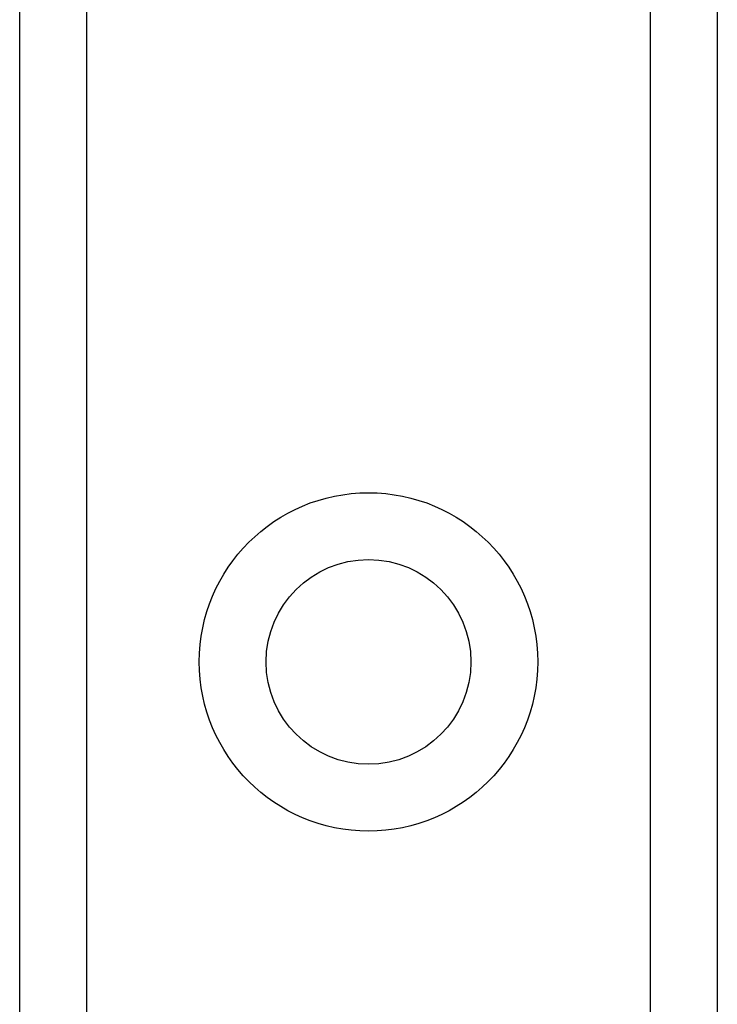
# Model space of a CAD drawing. Header units: inches. Extents: x 6 to 171, y 11 to 89.
# Tile 66 of 113: x 7.659 to 8.221, y 64.857 to 65.651. Entities that reach past the tile are written whole.
import ezdxf

# ---------------------------------------------------------------- set-up
doc = ezdxf.new("R2010")
doc.units = ezdxf.units.IN
doc.header["$MEASUREMENT"] = 0
doc.layers.add('Visible Edges(ANSI)', color=7, linetype='Continuous', lineweight=25)
doc.layers.add('Visible Tangent Edges(ANSI)', color=7, linetype='Continuous', lineweight=25)

msp = doc.modelspace()

# ---------------------------------------------------------------- linework, layer by layer
at = {"layer": 'Visible Edges(ANSI)'}
for p, q in [((7.65945, 33.3103), (7.65945, 66.44416)), ((8.22145, 66.44416), (8.22145, 33.3103))]:
    msp.add_line(p, q, dxfattribs=at)
msp.add_circle((7.94045, 65.13314), 0.0825, dxfattribs=at)
at = {"layer": 'Visible Tangent Edges(ANSI)'}
for p, q in [((7.7133, 66.44416), (7.7133, 33.3103)), ((8.1676, 33.3103), (8.1676, 66.44416))]:
    msp.add_line(p, q, dxfattribs=at)
msp.add_circle((7.94045, 65.13314), 0.13635, dxfattribs=at)

doc.saveas('drawing.dxf')
